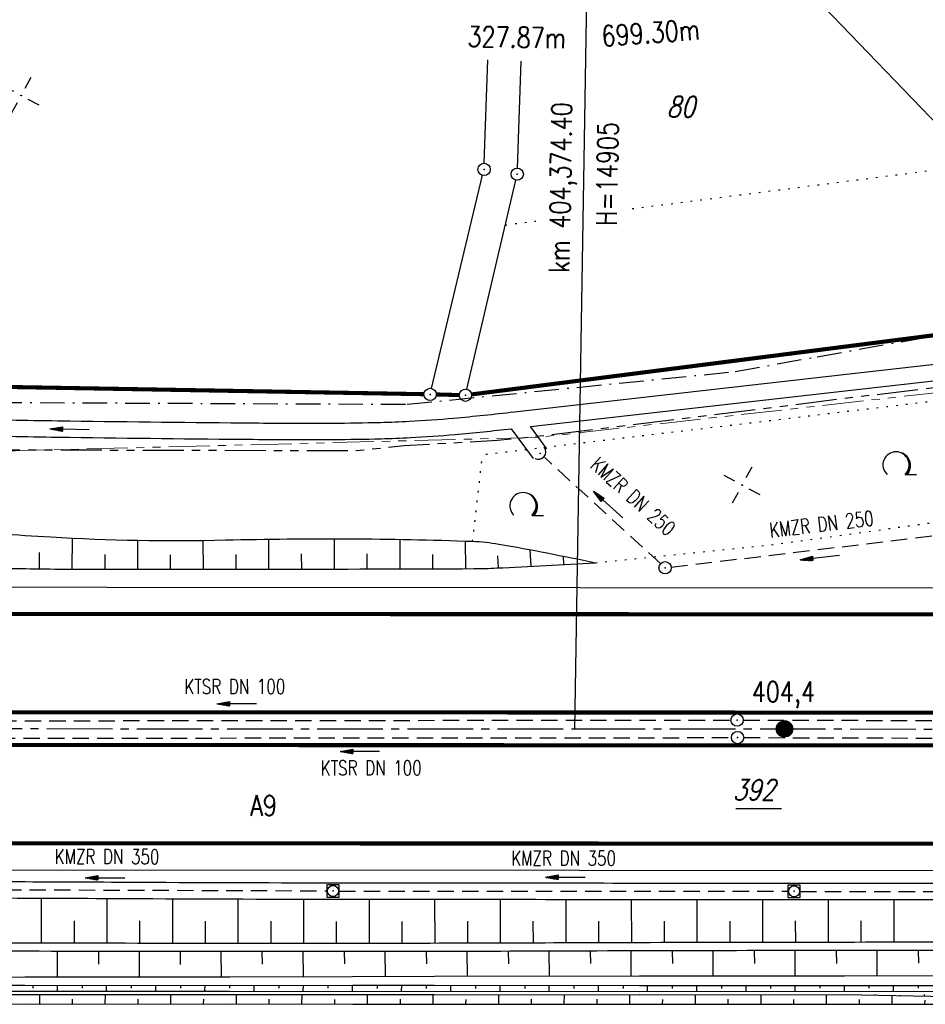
# Model space of a CAD drawing. Extents: x 0 to 1135, y 0 to 420.
# Tile 59 of 79: x 729 to 839, y 187 to 307. Entities that reach past the tile are written whole.
import ezdxf
from ezdxf.enums import TextEntityAlignment as Align

# ---------------------------------------------------------------- set-up
doc = ezdxf.new("R2010")
doc.units = 0
doc.header["$LTSCALE"] = 2
doc.header["$MEASUREMENT"] = 0
for name, pattern in [('ACHSE', [5.5, 4, -0.5, 0.5, -0.5]), ('AUSGEZOGEN', [0]), ('BAB-FM2', [2.6, 1.5, -0.5, 0.1, -0.5]), ('GESTRICH-X2', [1.5, 1, -0.5]), ('PHANTOMX2', [5, 2.5, -0.5, 0.5, -0.5, 0.5, -0.5]), ('PUNKTX2_STR', [0.6, 0.1, -0.5])]:
    doc.linetypes.add(name, pattern=pattern)
doc.layers.get('0').update_dxf_attribs({"color": 8, "linetype": 'AUSGEZOGEN'})
for name, color, linetype in [('ACHSETOP', 250, 'ACHSE'), ('BAB_FM', 8, 'BAB-FM2'), ('BOESCHG', 8, 'AUSGEZOGEN'), ('Boeschungen', 15, 'CONTINUOUS'), ('DURCHL', 200, 'GESTRICH-X2'), ('FBRTOP', 8, 'AUSGEZOGEN'), ('FLSTNR', 8, 'AUSGEZOGEN'), ('FLSTNR-BAB', 7, 'AUSGEZOGEN'), ('GRENZL', 8, 'AUSGEZOGEN'), ('GRENZL-BAB', 7, 'AUSGEZOGEN'), ('GRENZP', 8, 'AUSGEZOGEN'), ('GRENZP-BAB', 7, 'AUSGEZOGEN'), ('HEKT_B', 250, 'CONTINUOUS'), ('KANAL', 200, 'GESTRICH-X2'), ('Lichtwellenleiter COLT', 8, 'PHANTOMX2'), ('Lichtwellenleiter GLH', 8, 'PHANTOMX2'), ('MULDE', 8, 'AUSGEZOGEN'), ('NETZ', 250, 'AUSGEZOGEN'), ('NUTZUNG', 8, 'PUNKTX2_STR'), ('NZ', 8, 'AUSGEZOGEN'), ('PFEIL', 200, 'CONTINUOUS'), ('PFEILTOP', 8, 'AUSGEZOGEN'), ('SCHRIFT', 8, 'AUSGEZOGEN'), ('SCHSYMBOL', 200, 'AUSGEZOGEN'), ('TEXTO', 200, 'CONTINUOUS'), ('WALD', 8, 'AUSGEZOGEN')]:
    doc.layers.add(name, color=color, linetype=linetype)
doc.styles.add('ROMANS', font='romans.shx', dxfattribs={"width": 0.8})

# ---------------------------------------------------------------- blocks, each defined once
blk = doc.blocks.new('IKR')
at = {"color": 0}
for p, q in [((0, 1), (0, 2.5)), ((-2.5, 0), (-1, 0)), ((1, 0), (2.5, 0)), ((0, -2.5), (0, -1))]:
    blk.add_line(p, q, dxfattribs=at)
blk.add_circle((0, 0), 0.05, dxfattribs=at)
blk.add_point((0, 0), dxfattribs=at)
blk = doc.blocks.new('*X17')
at = {"color": 0}
for p, q in [((212.23, 257.39), (213.24, 258.4)), ((212.24, 257.33), (213.31, 258.4)), ((212.24, 257.47), (213.17, 258.4)), ((212.24, 257.26), (213.37, 258.39)), ((212.24, 257.55), (213.09, 258.39)), ((212.25, 257.2), (213.43, 258.38)), ((212.26, 257.63), (213, 258.37)), ((212.27, 257.14), (213.49, 258.37)), ((212.28, 257.09), (213.55, 258.35)), ((212.29, 257.73), (212.9, 258.35)), ((212.3, 257.04), (213.6, 258.33)), ((212.32, 256.99), (213.65, 258.31)), ((212.34, 257.86), (212.78, 258.29)), ((212.35, 256.94), (213.69, 258.29)), ((212.37, 256.9), (213.74, 258.26)), ((212.4, 256.85), (213.78, 258.24)), ((212.43, 256.81), (213.83, 258.21)), ((212.46, 256.77), (213.86, 258.18)), ((212.49, 256.73), (213.9, 258.14)), ((212.53, 256.7), (213.94, 258.11)), ((212.56, 256.66), (213.97, 258.07)), ((212.6, 256.63), (214.01, 258.03)), ((212.64, 256.6), (214.04, 257.99)), ((212.68, 256.57), (214.07, 257.95)), ((212.73, 256.54), (214.09, 257.91)), ((212.77, 256.52), (214.12, 257.86)), ((212.82, 256.49), (214.14, 257.82)), ((212.87, 256.47), (214.16, 257.77)), ((212.92, 256.45), (214.18, 257.72)), ((212.97, 256.44), (214.2, 257.66)), ((213.03, 256.42), (214.21, 257.6)), ((213.09, 256.41), (214.22, 257.54)), ((213.16, 256.41), (214.23, 257.48)), ((213.22, 256.4), (214.23, 257.41)), ((213.3, 256.41), (214.23, 257.34)), ((213.38, 256.41), (214.22, 257.26)), ((213.46, 256.43), (214.2, 257.17)), ((213.56, 256.46), (214.18, 257.07)), ((213.69, 256.51), (214.12, 256.95))]:
    blk.add_line(p, q, dxfattribs=at)
blk = doc.blocks.new('SRMAST2')
at = {"color": 0}
blk.add_circle((0, 0), 0.999, dxfattribs=at)
blk.add_point((0, 0), dxfattribs=at)
blk.add_blockref('*X17', (-213.23, -257.4))
blk = doc.blocks.new('LW')
at = {"color": 0}
blk.add_line((1.18, 0), (2.58, 0), dxfattribs=at)
for centre, radius, start, end in [((0.07, 1.19), 1.6, 312.7202, 226.7249), ((0.17, 1.08), 1.68, 321.1992, 68.9844), ((0.08, 1.13), 1.67, 319.2916, 65.2101)]:
    blk.add_arc(centre, radius, start, end, dxfattribs=at)
blk = doc.blocks.new('GST')
at = {"color": 0}
blk.add_circle((0, 0), 0.75, dxfattribs=at)
blk.add_point((0, 0), dxfattribs=at)
blk = doc.blocks.new('20')
blk.add_lwpolyline([(-0.75, -0.75), (0.75, -0.75), (0.75, 0.75), (-0.75, 0.75)], close=True)
blk.add_circle((0, 0), 0.676)
blk.add_point((0, 0))
blk = doc.blocks.new('40')
at = {"color": 0}
blk.add_arc((0.02, 0.31), 0.91, 192.5363, 347.4637, dxfattribs=at)
blk.add_point((0, 0), dxfattribs=at)
blk = doc.blocks.new('10')
blk.add_blockref('GST', (0, 0))
blk = doc.blocks.new('PFEIL2')
at = {"color": 0}
for p, q in [((0.88, 0), (-2.4, -0.01)), ((0.88, -0.27), (0.88, 0.28)), ((0.88, 0.28), (2.43, 0.01)), ((0.91, 0.27), (0.88, 0.26)), ((0.97, 0.26), (0.88, 0.25)), ((1.02, 0.25), (0.88, 0.23)), ((1.07, 0.24), (0.88, 0.21)), ((1.13, 0.23), (0.88, 0.19)), ((1.18, 0.22), (0.88, 0.17)), ((1.24, 0.21), (0.88, 0.15)), ((1.29, 0.21), (0.88, 0.14)), ((1.34, 0.2), (0.88, 0.12)), ((1.4, 0.19), (0.88, 0.1)), ((1.45, 0.18), (0.88, 0.08)), ((1.51, 0.17), (0.88, 0.06)), ((1.56, 0.16), (0.88, 0.04)), ((1.61, 0.15), (0.88, 0.02)), ((1.67, 0.14), (0.88, 0.01)), ((1.72, 0.13), (0.88, -0.01)), ((1.78, 0.12), (0.88, -0.03)), ((1.83, 0.11), (0.88, -0.05)), ((1.88, 0.1), (0.88, -0.07)), ((1.94, 0.09), (0.88, -0.09)), ((2.05, 0.08), (0.88, -0.12)), ((1.99, 0.08), (0.88, -0.11)), ((2.1, 0.07), (0.88, -0.14)), ((2.15, 0.06), (0.88, -0.16)), ((2.21, 0.05), (0.88, -0.18)), ((2.26, 0.04), (0.88, -0.2)), ((2.32, 0.03), (0.88, -0.22)), ((2.37, 0.02), (0.88, -0.23)), ((2.42, 0.01), (0.88, -0.25)), ((2.43, 0.01), (0.88, -0.27))]:
    blk.add_line(p, q, dxfattribs=at)

msp = doc.modelspace()

# ---------------------------------------------------------------- linework, layer by layer
at = {"layer": 'ACHSETOP'}
msp.add_lwpolyline([(25, 220.37), (47.01, 220.37), (97.01, 220.37), (147.01, 220.37), (172.01, 220.37), (197.01, 220.37), (222.01, 220.37), (247.01, 220.37), (250.48, 220.37), (272.01, 220.37), (297, 220.37), (322.01, 220.36), (347.01, 220.35), (350.47, 220.35), (372, 220.34), (397, 220.33), (422.01, 220.32), (447, 220.31), (497, 220.29), (622, 220.23), (797.01, 220.16), (922.01, 220.11), (950, 220.09)], dxfattribs=at)
at = {"layer": 'BAB_FM'}
msp.add_lwpolyline([(653.97, 258.9), (675.97, 258.72), (725.97, 260.01), (775.97, 259.79), (815.98, 263.78), (825.98, 265.59), (880.98, 275.41), (924.98, 286.09), (941.99, 303.29), (950, 302.83)], dxfattribs=at)
at = {"layer": 'BOESCHG'}
for p, q in [((735.1, 239.65), (735.12, 243.46)), ((743.1, 239.64), (743.09, 243.19)), ((751.1, 239.64), (751.09, 243.17)), ((759.1, 239.66), (759.09, 243.32)), ((767.1, 239.67), (767.09, 243.37)), ((775.1, 239.69), (775.09, 243.29)), ((783.1, 239.72), (783.08, 243.09)), ((731.1, 239.69), (731.12, 241.69)), ((791.09, 240.01), (790.98, 242.03)), ((739.1, 239.64), (739.1, 241.46)), ((747.1, 239.64), (747.1, 241.39)), ((755.1, 239.65), (755.09, 241.45)), ((763.1, 239.66), (763.09, 241.51)), ((771.1, 239.68), (771.09, 241.51)), ((779.1, 239.71), (779.09, 241.46)), ((787.09, 239.81), (787.02, 241.28)), ((795.08, 240.22), (795.03, 241.25)), ((731.33, 199.5), (731.32, 194)), ((739.33, 199.46), (739.32, 193.98)), ((747.33, 199.42), (747.32, 193.97)), ((755.32, 199.39), (755.32, 193.96)), ((763.32, 199.37), (763.32, 193.96)), ((771.31, 199.37), (771.32, 193.96)), ((779.31, 199.36), (779.32, 193.97)), ((787.3, 199.35), (787.32, 193.99)), ((795.3, 199.34), (795.32, 194.02)), ((803.3, 199.34), (803.32, 194.05)), ((811.31, 199.33), (811.32, 194.07)), ((819.31, 199.33), (819.32, 194.08)), ((827.31, 199.33), (827.32, 194.09)), ((835.32, 199.33), (835.32, 194.1)), ((735.32, 196.74), (735.32, 193.99)), ((743.32, 196.71), (743.32, 193.98)), ((751.32, 196.69), (751.32, 193.96)), ((759.32, 196.67), (759.32, 193.96)), ((767.32, 196.66), (767.32, 193.96)), ((775.31, 196.66), (775.32, 193.97)), ((783.31, 196.67), (783.32, 193.98)), ((791.31, 196.68), (791.32, 194.01)), ((799.31, 196.69), (799.32, 194.03)), ((807.31, 196.7), (807.32, 194.06)), ((815.31, 196.7), (815.32, 194.08)), ((823.31, 196.71), (823.32, 194.09)), ((831.32, 196.71), (831.32, 194.1))]:
    msp.add_line(p, q, dxfattribs=at)
for points in [[(632.79, 245.62, -0.006577), (651.49, 246.75, -0.019156), (657.92, 246.8, -0.001165), (701.56, 245.41, -0.005721), (710.43, 245, -0.002784), (720.08, 244.39, 0.002168), (732.47, 243.6, 0.020963), (753.8, 243.22, -0.014829), (783.94, 243.06, -0.034452), (787.15, 242.72, -0.009239), (798.93, 240.44)], [(950, 194.11, -0.000062), (944.05, 194.11, -0.000051), (908.76, 194.11, 0.00005), (873.48, 194.11, 0.000035), (863.09, 194.11, 0.000013), (835.79, 194.1, 0.000884), (793.87, 194.02, -0.001074), (759.36, 193.96, -0.000441), (735.64, 193.99, 0.000214), (686.79, 194.08, 0.000149), (685.77, 194.08, 0.000003), (642.45, 194.12, 0.003086), (632.05, 194.06, 0.001346), (608.22, 193.72)], [(950, 193.11, -0.000062), (944.05, 193.11, -0.000051), (908.77, 193.11, 0.00005), (873.48, 193.11, 0.000035), (863.09, 193.11, 0.000013), (835.79, 193.1, 0.000884), (793.87, 193.02, -0.001074), (759.36, 192.96, -0.000441), (735.64, 192.99, 0.000214), (686.79, 193.08, 0.000149), (685.77, 193.08, 0.000004), (642.45, 193.12, 0.003086), (632.06, 193.06, 0.001346), (608.23, 192.72)]]:
    msp.add_lwpolyline(points, format="xyb", dxfattribs=at)
at = {"layer": 'BOESCHG', "flags": 128}
msp.add_lwpolyline([(623.64, 240.34, -0.017057), (624.95, 239.98, -0.024072), (625.85, 239.64, -0.039399), (627.43, 238.81, 0.092629), (628.14, 238.53, 0.060632), (631.33, 238.3, -0.012228), (647.12, 238.69, -0.007133), (674.24, 238.3, 0.022954), (682.68, 238.45, 0.058183), (685.27, 238.92, -0.048266), (688.38, 239.55, -0.01976), (696.16, 240.05, -0.010153), (711.33, 240.1, -0.002209), (721.12, 239.89, 0.00244), (729.98, 239.71, 0.003993), (739.56, 239.64, 0.000859), (784.09, 239.72, 0.011186), (786.89, 239.8, 0.002593), (798.93, 240.44)], format="xyb", dxfattribs=at)
at = {"layer": 'Boeschungen', "linetype": 'Continuous'}
for p, q in [((733.31, 189.83), (733.29, 193)), ((738.29, 192.99), (738.32, 191.44)), ((743.31, 189.88), (743.29, 192.98)), ((748.3, 191.4), (748.29, 192.97)), ((753.31, 189.84), (753.29, 192.96)), ((758.3, 191.43), (758.29, 192.98)), ((763.31, 189.91), (763.29, 192.96)), ((768.29, 192.96), (768.32, 191.47)), ((773.31, 189.92), (773.29, 192.96)), ((778.29, 192.97), (778.33, 191.48)), ((783.31, 189.93), (783.29, 192.98)), ((788.29, 193), (788.33, 191.49)), ((793.31, 189.99), (793.29, 193.01)), ((798.29, 193.03), (798.33, 191.5)), ((803.31, 190), (803.29, 193.05)), ((808.29, 193.06), (808.33, 191.51)), ((813.31, 190.01), (813.29, 193.07)), ((818.29, 193.08), (818.33, 191.52)), ((823.31, 190.02), (823.29, 193.09)), ((828.29, 193.1), (828.33, 191.53)), ((833.31, 190.03), (833.29, 193.1)), ((838.29, 193.1), (838.33, 191.54)), ((769.31, 189.91), (779.31, 189.97)), ((779.31, 189.97), (804.31, 189.99)), ((804.31, 189.99), (829.31, 190.02)), ((829.31, 190.02), (854.32, 190.05)), ((704.3, 188.84), (729.3, 188.87)), ((704.31, 189.79), (729.31, 189.87)), ((729.3, 188.87), (754.3, 188.84)), ((729.31, 189.87), (754.31, 189.89)), ((730.3, 188.86), (730.3, 188.51)), ((733.29, 188.13), (733.3, 188.88)), ((736.3, 188.85), (736.3, 188.5)), ((739.29, 188.13), (739.3, 188.88)), ((742.3, 188.85), (742.3, 188.5)), ((745.29, 188.12), (745.3, 188.87)), ((748.3, 188.85), (748.3, 188.5)), ((751.29, 188.12), (751.3, 188.87)), ((754.3, 188.84), (769.3, 188.86)), ((754.3, 188.84), (754.3, 188.49)), ((754.31, 189.89), (769.31, 189.91)), ((757.29, 188.12), (757.3, 188.87)), ((760.3, 188.84), (760.3, 188.49)), ((763.29, 188.11), (763.3, 188.86)), ((766.3, 188.84), (766.3, 188.49)), ((769.29, 188.11), (769.3, 188.86)), ((769.3, 188.86), (779.3, 188.87)), ((772.3, 188.83), (772.3, 188.48)), ((775.29, 188.1), (775.3, 188.85)), ((778.3, 188.83), (778.3, 188.48)), ((779.3, 188.87), (804.3, 188.84)), ((781.3, 188.1), (781.3, 188.85)), ((784.3, 188.82), (784.3, 188.47)), ((787.3, 188.15), (787.3, 188.85)), ((790.3, 188.82), (790.3, 188.47)), ((793.3, 188.14), (793.3, 188.84)), ((796.3, 188.82), (796.3, 188.47)), ((799.3, 188.14), (799.3, 188.84)), ((802.3, 188.86), (802.3, 188.46)), ((804.3, 188.84), (829.3, 188.82)), ((805.3, 188.14), (805.3, 188.84)), ((808.3, 188.86), (808.3, 188.46)), ((811.3, 188.13), (811.3, 188.83)), ((814.3, 188.86), (814.3, 188.46)), ((817.3, 188.13), (817.3, 188.83)), ((820.3, 188.85), (820.3, 188.45)), ((823.3, 188.12), (823.3, 188.82)), ((826.3, 188.85), (826.3, 188.5)), ((829.3, 188.82), (854.3, 188.85)), ((829.3, 188.12), (829.3, 188.82)), ((832.3, 188.84), (832.3, 188.49)), ((835.3, 188.12), (835.3, 188.82)), ((838.3, 188.84), (838.3, 188.49)), ((704.29, 188.14), (729.29, 188.12)), ((704.29, 187.74), (729.29, 187.72)), ((729.29, 188.12), (754.29, 188.14)), ((729.29, 187.72), (754.29, 187.74)), ((731.13, 186.6), (731.14, 187.75)), ((739.13, 186.58), (739.14, 187.73)), ((747.13, 186.56), (747.14, 187.76)), ((754.29, 188.14), (769.29, 188.11)), ((754.29, 187.74), (769.29, 187.71)), ((755.13, 186.59), (755.14, 187.74)), ((763.13, 186.56), (763.14, 187.71)), ((769.29, 188.11), (779.3, 188.12)), ((769.29, 187.71), (779.29, 187.72)), ((771.13, 186.59), (771.14, 187.74)), ((779.13, 186.57), (779.14, 187.72)), ((779.29, 187.72), (804.29, 187.69)), ((779.3, 188.12), (804.3, 188.09)), ((787.13, 186.55), (787.14, 187.7)), ((795.13, 186.58), (795.14, 187.73)), ((803.13, 186.56), (803.14, 187.71)), ((804.29, 187.69), (829.29, 187.72)), ((804.3, 188.09), (829.3, 188.12)), ((811.13, 186.58), (811.14, 187.73)), ((819.13, 186.56), (819.14, 187.71)), ((827.13, 186.54), (827.14, 187.69)), ((829.29, 187.72), (854.29, 187.25)), ((829.3, 188.12), (854.3, 188.1)), ((833.09, 187.64), (833.09, 187.74)), ((835.13, 186.57), (835.14, 187.62)), ((836.09, 187.56), (836.09, 187.66)), ((839.09, 187.53), (839.09, 187.73)), ((704.33, 186.59), (729.33, 186.57)), ((729.33, 186.57), (754.33, 186.59)), ((735.13, 186.56), (735.13, 187.16)), ((743.13, 186.59), (743.14, 187.14)), ((751.13, 186.57), (751.14, 187.17)), ((754.33, 186.59), (769.33, 186.56)), ((759.13, 186.55), (759.14, 187.15)), ((767.13, 186.58), (767.14, 187.13)), ((769.33, 186.56), (779.33, 186.57)), ((775.13, 186.56), (775.14, 187.16)), ((779.33, 186.57), (804.33, 186.54)), ((783.13, 186.58), (783.14, 187.13)), ((791.13, 186.56), (791.14, 187.16)), ((799.13, 186.54), (799.14, 187.14)), ((804.33, 186.54), (829.33, 186.57)), ((807.13, 186.57), (807.14, 187.12)), ((815.13, 186.55), (815.14, 187.15)), ((823.13, 186.58), (823.14, 187.13)), ((829.33, 186.57), (854.33, 186.55)), ((831.13, 186.55), (831.14, 187.1)), ((839.13, 186.53), (839.14, 187.03))]:
    msp.add_line(p, q, dxfattribs=at)
at = {"layer": 'DURCHL'}
msp.add_line((806.88, 240.33), (792.74, 253.27), dxfattribs=at)
at = {"layer": 'FBRTOP'}
for points in [[(624.04, 237.53), (797.01, 237.41), (922.01, 237.36), (950, 237.34)], [(622, 202.98), (797, 202.91), (922, 202.86), (950, 202.84)]]:
    msp.add_lwpolyline(points, dxfattribs=at)
at = {"layer": 'FBRTOP', "const_width": 0.5}
for points in [[(622.01, 234.23), (797.01, 234.16), (922.01, 234.11), (950, 234.09)], [(622, 206.23), (797, 206.16), (922, 206.11), (950, 206.09)]]:
    msp.add_lwpolyline(points, dxfattribs=at)
for points in [[(622.01, 222.23, 0.000001), (732.53, 222.19, 0.000002), (797.01, 222.16), (922.01, 222.11, 0), (950, 222.09, 0.000002)], [(622, 218.23, 0.000001), (732.53, 218.19, 0.000002), (797, 218.16), (922, 218.11, 0), (950, 218.09, 0.000002)]]:
    msp.add_lwpolyline(points, format="xyb", dxfattribs=at)
at = {"layer": 'FLSTNR-BAB'}
msp.add_line((816.05, 210.45), (821.62, 210.45), dxfattribs=at)
at = {"layer": 'GRENZL'}
for p, q in [((862.05, 271.62), (805.09, 330.92)), ((785.37, 289.22), (785.82, 301.86)), ((789.42, 288.63), (789.88, 301.68)), ((778.93, 261.73), (785.16, 287.74)), ((783.24, 261.62), (789.22, 287.15))]:
    msp.add_line(p, q, dxfattribs=at)
at = {"layer": 'GRENZL-BAB', "const_width": 0.5}
for points in [[(783.81, 260.99), (861.83, 270.98)], [(647.49, 263.29), (778.01, 261.02)], [(782.32, 260.91), (779.51, 260.99)]]:
    msp.add_lwpolyline(points, dxfattribs=at)
at = {"layer": 'KANAL'}
for p, q in [((808.18, 239.91), (844.22, 244.22)), ((720.3, 221.14), (815.45, 221.24)), ((816.97, 221.23), (903.21, 221.06)), ((720.14, 219.02), (815.54, 219.09)), ((817.03, 219.1), (902.79, 218.84)), ((711.9, 200.57), (766.16, 200.39)), ((767.67, 200.35), (822.41, 200.35)), ((823.92, 200.31), (878.4, 200.34))]:
    msp.add_line(p, q, dxfattribs=at)
at = {"layer": 'Lichtwellenleiter COLT', "lineweight": 0, "flags": 128}
msp.add_lwpolyline([(950, 277.43), (932.37, 277.21), (903.14, 270.7), (887.1, 266.46), (875.42, 265.12), (791.94, 255.75), (715.64, 253.79), (710.05, 253.77), (699.73, 253.67), (687.1, 253.54), (653.27, 253.33), (608.77, 253.48), (537.71, 255.14), (522.9, 253.59), (494.71, 254.38), (473.29, 254.92), (464.33, 254.72)], dxfattribs=at)
at = {"layer": 'Lichtwellenleiter GLH', "flags": 128}
msp.add_lwpolyline([(713.71, 254.11), (719.22, 254.26), (748.6, 254.18), (769.75, 254.13), (775.57, 254.75), (786.97, 255.39), (793.19, 256.04), (831.32, 260.76), (864.17, 264.74), (878.79, 266.48), (890.89, 267.19), (916.47, 273.28), (933.88, 277.05), (949.63, 279.41), (950, 279.42)], dxfattribs=at)
at = {"layer": 'MULDE'}
for p, q in [((791.39, 253.17), (788.7, 256.8)), ((792.99, 254.36), (790.99, 257.06))]:
    msp.add_line(p, q, dxfattribs=at)
for points in [[(656.68, 258.7, -0.002088), (675.62, 258.88, -0.006324), (682.93, 258.83, -0.000657), (723.18, 257.97, 0.002275), (734.79, 257.76, 0.001343), (757.24, 257.51, 0.00313), (766.85, 257.49, 0.004829), (772.72, 257.58, 0.008001), (776.24, 257.71, 0.0083), (781.63, 258.1, 0.006037), (789.04, 258.86), (827.03, 263.17), (874.82, 268.59, 0.028734), (875.19, 268.65, 0.002866), (879.9, 269.77, 0.002866)], [(790.99, 257.06), (827.26, 261.18), (875.05, 266.6, 0.028734), (875.64, 266.7, 0.002866), (880.37, 267.83, 0.002866)], [(655.2, 256.68, -0.002254), (675.63, 256.88, -0.006324), (682.89, 256.83, -0.000657), (723.14, 255.97, 0.002275), (734.77, 255.76, 0.001343), (757.22, 255.51, 0.00313), (766.86, 255.49, 0.004829), (772.77, 255.58, 0.008001), (776.35, 255.72, 0.0083), (781.81, 256.11, 0.005573), (788.7, 256.8)], [(599.29, 201.67, 0.001048), (636.57, 201.4, 0.002076), (655.4, 201.38, 0.000142), (705.89, 201.55, -0.001362), (711.15, 201.56, -0.000859), (741.81, 201.45, 0.001049), (766.92, 201.37, 0.000077), (804.61, 201.34, 0.000157), (823.17, 201.33, 0.000059), (823.99, 201.33, 0.000001), (879.15, 201.34, 0.001329), (920.17, 201.45, -0.005931), (929.36, 201.39, -0.11943), (930.43, 201.11, 0.029059), (930.76, 200.96, 0.020289)], [(599.28, 199.67, 0.001048), (636.57, 199.4, 0.002076), (655.4, 199.38, 0.000142), (705.89, 199.55, -0.001362), (711.15, 199.56, -0.000859), (741.81, 199.45, 0.001049), (766.92, 199.37, 0.000077), (804.61, 199.34, 0.000157), (823.17, 199.33, 0.000058), (823.99, 199.33, 0.000001), (879.16, 199.34, 0.001327), (919.93, 199.45, -0.005912), (929.08, 199.39, -0.119126), (930.15, 199.11, 0.101923), (931.38, 198.75, 0.020846), (933.69, 198.65, 0.007853), (939.81, 198.73, 0.000725), (944.57, 198.87, 0.001914), (946.38, 198.93, 0.009422), (950, 199.14, -0.015551)]]:
    msp.add_lwpolyline(points, format="xyb", dxfattribs=at)
at = {"layer": 'NUTZUNG'}
for p, q in [((803.4, 283.67), (845.32, 289.04)), ((787.94, 281.69), (791.64, 282.16)), ((783.94, 243.06), (785.16, 253.6))]:
    msp.add_line(p, q, dxfattribs=at)
at = {"layer": 'NUTZUNG', "flags": 128}
msp.add_lwpolyline([(798.93, 240.44), (820.56, 242.65), (843.34, 245.8), (880.4, 257.54), (880.12, 264.9), (785.16, 253.6)], dxfattribs=at)
at = {"layer": 'NZ'}
msp.add_line((796.41, 220.16), (797.91, 311.92), dxfattribs=at)

# ---------------------------------------------------------------- block references
at = {"layer": 'GRENZP'}
for p in [(785.34, 288.47), (789.39, 287.88)]:
    msp.add_blockref('GST', p, dxfattribs=at)
at = {"layer": 'GRENZP-BAB'}
for p in [(778.76, 261), (783.07, 260.89)]:
    msp.add_blockref('GST', p, dxfattribs=at)
at = {"layer": 'HEKT_B', "rotation": 61.59653548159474}
msp.add_blockref('SRMAST2', (822, 220.15), dxfattribs=at)
at = {"layer": 'NETZ', "rotation": 151.5965}
for p in [(728.86, 297.48), (816.82, 249.91)]:
    msp.add_blockref('IKR', p, dxfattribs=at)
at = {"layer": 'PFEIL'}
for p, rotation in [((800.48, 247.54), 137.557635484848), ((826.31, 241.09), 186.8295354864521), ((755.17, 223.24), 180.0558354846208), ((770.2, 217.42), 180.0446354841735), ((739.1, 201.99), 179.8088354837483), ((795.28, 202.05), 179.9588354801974)]:
    msp.add_blockref('PFEIL2', p, dxfattribs=dict(at, rotation=rotation))
at = {"layer": 'PFEILTOP', "rotation": 178.7777141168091}
msp.add_blockref('PFEIL2', (734.78, 256.76), dxfattribs=at)
at = {"layer": 'SCHSYMBOL'}
for name, p, rotation in [('40', (792.19, 253.77), 50.01811290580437), ('10', (807.43, 239.83), 359.9754354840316), ('10', (816.21, 221.23), 359.9754354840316), ('10', (816.28, 219.1), 359.9754354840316), ('20', (766.92, 200.37), 359.9754354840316), ('20', (823.17, 200.33), 359.9754354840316)]:
    msp.add_blockref(name, p, dxfattribs=dict(at, rotation=rotation))
at = {"layer": 'WALD'}
for p in [(835.53, 251.2), (790.02, 246.21)]:
    msp.add_blockref('LW', p, dxfattribs=at)

# ---------------------------------------------------------------- texts
at = {"layer": 'FLSTNR', "style": 'ROMANS', "oblique": 15, "width": 0.8}
msp.add_text('80', height=2.5, dxfattribs=at).set_placement((807.64, 294.86))
at = {"layer": 'FLSTNR-BAB', "style": 'ROMANS', "oblique": 15, "width": 0.8}
msp.add_text('392', height=2.5, dxfattribs=at).set_placement((815.7, 211.46))
at = {"layer": 'HEKT_B', "style": 'ROMANS', "width": 0.8}
msp.add_text('404,4', height=2.5, rotation=359.9754, dxfattribs=at).set_placement((818, 223.45))
at = {"layer": 'NZ', "style": 'ROMANS', "width": 0.8}
for s, rotation, p in [('699.30m', 4.0605, (799.77, 303.48)), ('327.87m', 359.0605, (783.3, 303.44)), ('km 404,374.40', 89.0605, (795.74, 275.81)), ('H=14905', 89.0605, (801.52, 281.55))]:
    msp.add_text(s, height=2.5, rotation=rotation, dxfattribs=at).set_placement(p)
at = {"layer": 'SCHRIFT', "style": 'ROMANS', "width": 0.8}
msp.add_text('A9', height=2.5, dxfattribs=at).set_placement((756.81, 209.56))
at = {"layer": 'TEXTO', "style": 'ROMANS', "width": 0.75}
for s, rotation, p in [('KMZR DN 250', 318.0645, (802.93, 247.86)), ('KMZR DN 250', 6.8295, (826.61, 244.26)), ('KTSR DN 100', 0.0558, (754.93, 224.43)), ('KTSR DN 100', 0.0446, (771.57, 214.49)), ('KMZR DN 350', 359.8088, (739.34, 203.67)), ('KMZR DN 350', 359.9588, (795.04, 203.47))]:
    msp.add_text(s, height=1.8, rotation=rotation, dxfattribs=at).set_placement(p, align=Align.CENTER)

doc.saveas('drawing.dxf')
